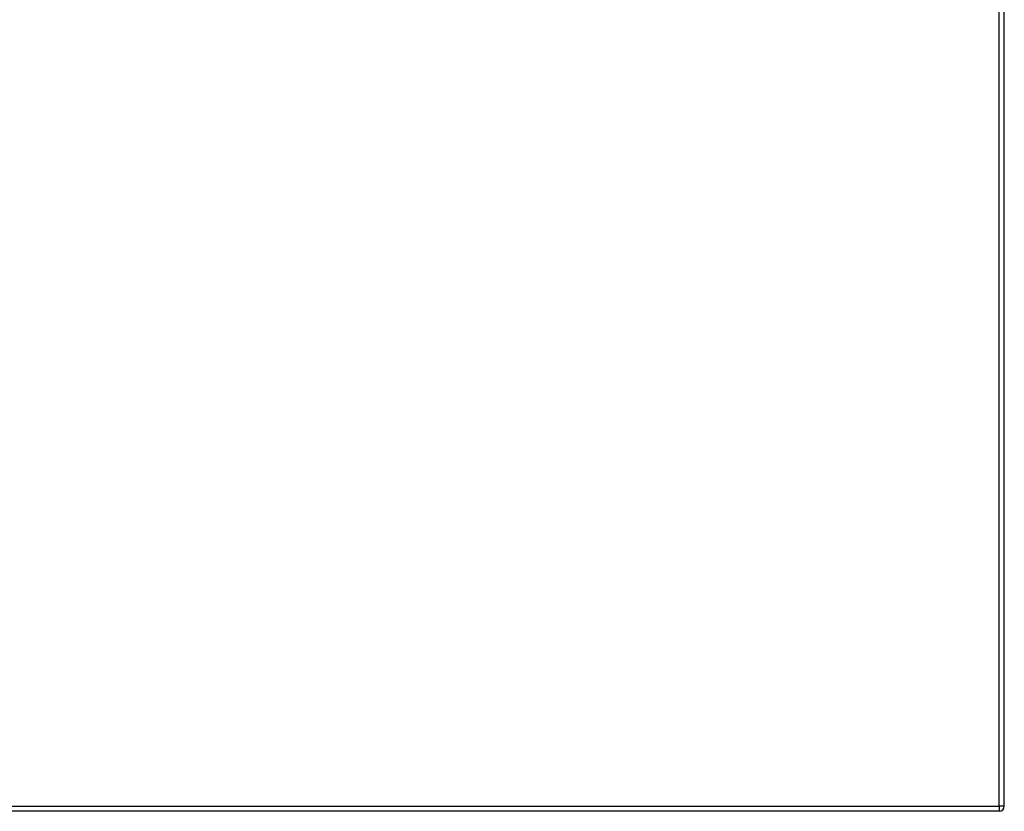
# Model space of a CAD drawing. Header units: inches. Extents: x 15 to 513, y 46 to 241.
# Tile 252 of 256: x 201 to 220, y 131 to 146. Entities that reach past the tile are written whole.
import ezdxf

# ---------------------------------------------------------------- set-up
doc = ezdxf.new("R2010")
doc.units = ezdxf.units.IN
doc.header["$MEASUREMENT"] = 0
doc.layers.add('Visible Edges(ANSI)', color=7, linetype='Continuous', lineweight=25)
doc.layers.add('Visible Tangent Edges(ANSI)', color=7, linetype='Continuous', lineweight=25)

msp = doc.modelspace()

# ---------------------------------------------------------------- linework, layer by layer
at = {"layer": 'Visible Edges(ANSI)'}
for p, q in [((219.594, 131.259), (219.594, 162.979)), ((219.495, 131.16), (165.89, 131.16))]:
    msp.add_line(p, q, dxfattribs=at)
msp.add_arc((219.495, 131.259), 0.099, 270, 0, dxfattribs=at)
at = {"layer": 'Visible Tangent Edges(ANSI)'}
for p, q in [((219.495, 131.259), (219.495, 162.979)), ((165.89, 131.259), (219.495, 131.259)), ((219.495, 131.259), (219.495, 131.16)), ((219.594, 131.259), (219.495, 131.259))]:
    msp.add_line(p, q, dxfattribs=at)

doc.saveas('drawing.dxf')
